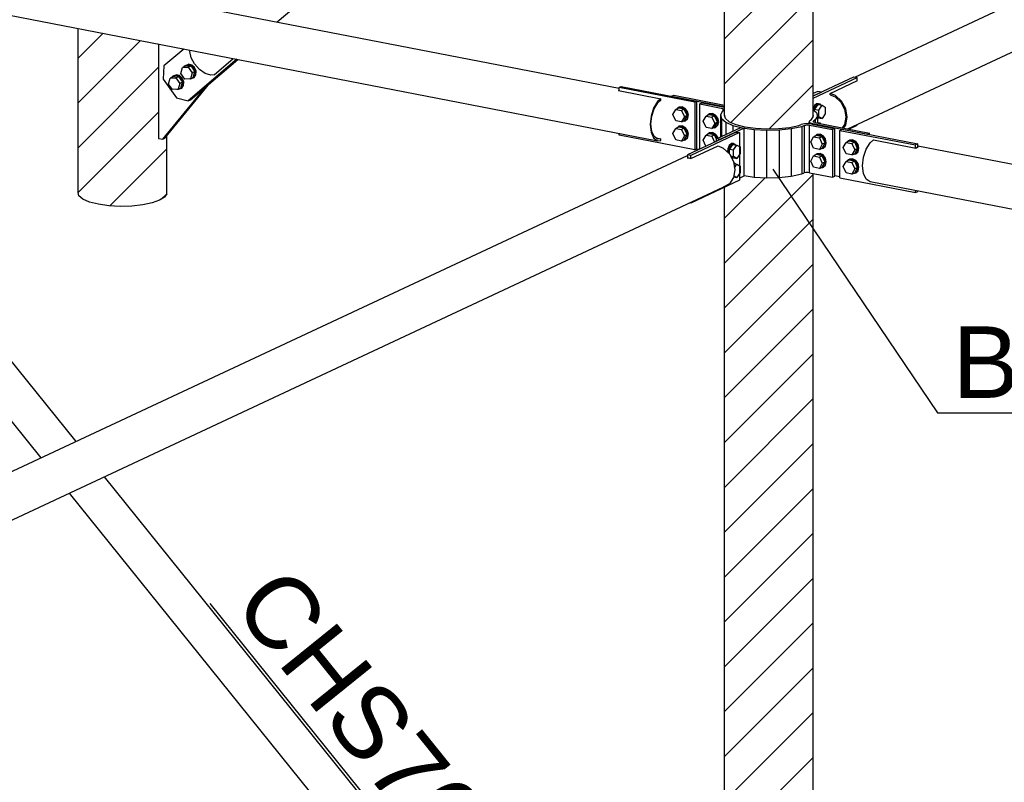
# Model space of a CAD drawing. Header units: millimetres. Extents: x 0 to 142951, y 0 to 27942.
# Tile 18 of 70: x 40882 to 42855, y 4795 to 6322. Entities that reach past the tile are written whole.
import ezdxf

# ---------------------------------------------------------------- set-up
doc = ezdxf.new("R2010")
doc.units = ezdxf.units.MM
doc.styles.add('Arial', font='ARIAL.TTF', dxfattribs={"height": 0.2})

# ---------------------------------------------------------------- blocks, each defined once
blk = doc.blocks.new('Part-65712 - 51816')
at = {"color": 7}
for p, q in [((42226.8, 6044.1), (42281.5, 6069.7)), ((42281.5, 6069.7), (42292, 6065.3)), ((42292, 6065.3), (42304.1, 6053.7)), ((39309.5, 4689.8), (42220.2, 6050.6)), ((42219.3, 6045.6), (42220.2, 6046)), ((42219.3, 6045.6), (42223, 6045.7)), ((42223, 6045.7), (42226.8, 6044.1)), ((42304.1, 6053.7), (42312.2, 6038.4)), ((42312.2, 6038.4), (42315.1, 6021.6)), ((42315.1, 6021.6), (42312.2, 6006)), ((42312.2, 6006), (42304.1, 5993.8)), ((39276, 4577), (42292, 5986.9)), ((42304.1, 5993.8), (42292, 5986.9))]:
    blk.add_line(p, q, dxfattribs=at)
blk = doc.blocks.new('Part-65740 - 51816')
at = {"color": 7}
for p, q in [((40994.8, 5477.8), (40278.9, 6366.2)), ((40924.8, 5445), (40219, 6320.9)), ((42237.1, 3936.2), (41051.7, 5407.1)), ((42177.3, 3890.8), (40981.7, 5374.4))]:
    blk.add_line(p, q, dxfattribs=at)
blk = doc.blocks.new('Part-65741 - 51816')
at = {"color": 7}
for p, q in [((39226.4, 6647.4), (42160.2, 6079.9)), ((40270.5, 6536), (42083.2, 6185.4)), ((42082.1, 6180.2), (42083.2, 6181.2)), ((42082.1, 6180.2), (42167, 6163.8)), ((42160.2, 6158.3), (42152.4, 6145.4)), ((42167, 6163.8), (42160.2, 6158.3)), ((42160.9, 6155.9), (42167, 6161)), ((42167, 6161), (42167, 6163.8)), ((42152.4, 6145.4), (42147.2, 6129.3)), ((42148.7, 6128.9), (42153.6, 6144)), ((42153.6, 6144), (42160.9, 6155.9)), ((42147.2, 6129.3), (42145.4, 6112.2)), ((42147, 6112.9), (42148.7, 6128.9)), ((42145.4, 6112.2), (42147.2, 6096.8)), ((42148.7, 6098.6), (42147, 6112.9)), ((42153.6, 6088.1), (42148.7, 6098.6)), ((42147.2, 6096.8), (42152.4, 6085.5)), ((42152.4, 6085.5), (42160.2, 6079.9)), ((42160.9, 6082.9), (42153.6, 6088.1)), ((42157.2, 6085.5), (42167, 6083.6)), ((42160.2, 6079.9), (42167, 6080.7)), ((42167, 6083.6), (42160.9, 6082.9)), ((42167, 6080.7), (42167, 6083.6))]:
    blk.add_line(p, q, dxfattribs=at)
blk = doc.blocks.new('Part-65742 - 51816')
at = {"color": 7}
for p, q in [((42245, 6153.6), (42249.3, 6155.6)), ((42245, 6063.5), (42245, 6153.6)), ((42245, 6153.6), (42291.2, 6144.7)), ((42249.3, 6155.6), (42294.6, 6146.9)), ((42290.6, 6139.4), (42286.1, 6131.8)), ((42290.6, 6139.4), (42294.2, 6141.6)), ((42291.2, 6144.7), (42291.2, 6139.8)), ((42291.2, 6144.7), (42293.9, 6143.9)), ((42293.9, 6143.9), (42294.6, 6143.1)), ((42294.2, 6141.6), (42294.6, 6142.3)), ((42286.1, 6131.8), (42288.2, 6124.2)), ((42286.1, 6131.8), (42286.1, 6087.1)), ((42288.2, 6124.2), (42296.8, 6117)), ((42288.2, 6124.2), (42288.2, 6088.1)), ((42294.1, 6131.7), (42294.6, 6132.6)), ((42296.1, 6124.7), (42294.1, 6131.7)), ((42296.1, 6124.7), (42303.9, 6118.1)), ((42296.8, 6117), (42311.3, 6110.7)), ((42296.8, 6117), (42296.8, 6092.1)), ((42303.9, 6118.1), (42317.2, 6112.4)), ((42311.3, 6110.7), (42330.7, 6105.8)), ((42311.3, 6110.7), (42311.3, 6098.9)), ((42317.2, 6112.4), (42335.1, 6107.8)), ((42330.7, 6105.8), (42353.7, 6102.5)), ((42330.7, 6105.8), (42330.7, 6105.6)), ((42335.1, 6107.8), (42356.2, 6104.8)), ((42353.7, 6102.5), (42378.7, 6101.2)), ((42353.7, 6102.5), (42353.7, 6007.1)), ((42356.2, 6104.8), (42379.1, 6103.6)), ((42378.7, 6101.2), (42404.1, 6101.8)), ((42378.7, 6101.2), (42378.7, 6005.8)), ((42379.1, 6103.6), (42402.4, 6104.2)), ((42402.4, 6104.2), (42424.4, 6106.5)), ((42404.1, 6101.8), (42428.1, 6104.4)), ((42404.1, 6101.8), (42404.1, 6006.4)), ((42424.4, 6106.5), (42443.5, 6110.5)), ((42428.1, 6104.4), (42449, 6108.7)), ((42428.1, 6104.4), (42428.1, 6009)), ((42443.5, 6110.5), (42448.2, 6112.2)), ((42454.4, 6113.5), (42448.2, 6112.2)), ((42449, 6108.7), (42454.3, 6110.6)), ((42449, 6108.7), (42449, 6013.4)), ((42454.3, 6110.6), (42457.4, 6111.3)), ((42454.3, 6110.6), (42454.3, 6015.3)), ((42461.9, 6113.9), (42454.4, 6113.5)), ((42457.4, 6111.3), (42461.2, 6111.5)), ((42461.2, 6111.5), (42464.8, 6111.1)), ((42469.1, 6113.1), (42461.9, 6113.9)), ((42464.8, 6111.1), (42511, 6102.2)), ((42464.8, 6015.7), (42464.8, 6111.1)), ((42469.1, 6113.1), (42515.3, 6104.2)), ((42515.3, 6104.2), (42511, 6102.2)), ((42511, 6102.2), (42511, 6006.8)), ((42515.3, 6008.8), (42515.3, 6104.2)), ((42333.8, 6010), (42353.7, 6007.1)), ((42353.7, 6007.1), (42378.7, 6005.8)), ((42378.7, 6005.8), (42404.1, 6006.4)), ((42404.1, 6006.4), (42428.1, 6009)), ((42428.1, 6009), (42449, 6013.4)), ((42449, 6013.4), (42454.3, 6015.3)), ((42457.4, 6016), (42454.3, 6015.3)), ((42461.2, 6016.1), (42457.4, 6016)), ((42464.8, 6015.7), (42461.2, 6016.1)), ((42464.8, 6015.7), (42511, 6006.8)), ((42511, 6006.8), (42515.3, 6008.8))]:
    blk.add_line(p, q, dxfattribs=at)
blk = doc.blocks.new('Part-65743 - 51816')
at = {"color": 7}
for p, q in [((42188.4, 6168.9), (42192.8, 6170.9)), ((42188.4, 6168.9), (42294.6, 6148.3)), ((42192.8, 6170.9), (42294.6, 6151.2)), ((42472.2, 6142.1), (42478.7, 6136.6)), ((42478.7, 6136.6), (42480.8, 6129)), ((42465.5, 6120.3), (42463.9, 6118)), ((42463.9, 6113.7), (42463.9, 6118)), ((42463.9, 6118), (42466, 6115.8)), ((42465.5, 6120.3), (42468.6, 6122.2)), ((42468.6, 6122.2), (42472.7, 6129.1)), ((42471.9, 6118.1), (42472.7, 6119.2)), ((42473, 6117), (42471.9, 6118.1)), ((42472.7, 6129.1), (42472.2, 6130.9)), ((42476.3, 6121.5), (42472.7, 6119.2)), ((42472.7, 6119.2), (42472.7, 6117.3)), ((42475.6, 6116.2), (42473, 6117)), ((42480.8, 6129), (42476.3, 6121.5)), ((42476.3, 6121.5), (42476.3, 6116.1)), ((42480.8, 6129), (42480.8, 6115.2)), ((42466, 6115.8), (42471.3, 6114.2)), ((42471.3, 6114.2), (42580.6, 6093)), ((42471.3, 6112.7), (42471.3, 6114.2)), ((42475.6, 6116.2), (42584.9, 6095)), ((42584.9, 6095), (42580.6, 6093)), ((42584.9, 6092.2), (42584.9, 6095)), ((42238.9, 6063.7), (42243.6, 6062.8)), ((42515.3, 6010.3), (42525.8, 6008.2))]:
    blk.add_line(p, q, dxfattribs=at)
blk = doc.blocks.new('Part-65744 - 51816')
at = {"color": 7}
for p, q in [((42555.3, 6207.3), (45466.1, 7568.1)), ((42541.3, 6103.5), (45537.8, 7504.4)), ((42506.4, 6174.8), (42561, 6200.4)), ((42560.1, 6200.8), (42561, 6200.4)), ((42506.4, 6172), (42506.4, 6174.8)), ((42516.9, 6170.4), (42506.4, 6174.8)), ((42506.4, 6172), (42516, 6168)), ((42516, 6168), (42527.3, 6157.2)), ((42529.1, 6158.9), (42516.9, 6170.4)), ((42527.3, 6157.2), (42534.8, 6142.9)), ((42537.2, 6143.6), (42529.1, 6158.9)), ((42534.8, 6142.9), (42537.5, 6127.3)), ((42540, 6126.8), (42537.2, 6143.6)), ((42537.5, 6127.3), (42534.8, 6112.7)), ((42537.2, 6111.1), (42540, 6126.8)), ((42530, 6105.7), (42530.2, 6105.8)), ((42534.8, 6112.7), (42530.2, 6105.6)), ((42533.1, 6105.1), (42537.2, 6111.1))]:
    blk.add_line(p, q, dxfattribs=at)
blk = doc.blocks.new('Part-65756 - 51816')
at = {"color": 7}
for p, q in [((42083.2, 6186.4), (42087.5, 6188.4)), ((42234.6, 6157.1), (42083.2, 6186.4)), ((42083.2, 6180), (42083.2, 6186.4)), ((42087.5, 6188.4), (42238.9, 6159.1)), ((42238.9, 6159.1), (42234.6, 6157.1)), ((42234.6, 6157.1), (42234.6, 6061.7)), ((42238.9, 6063.7), (42238.9, 6159.1)), ((42083.2, 6091), (42083.2, 6094.9)), ((42234.6, 6061.7), (42083.2, 6091)), ((42234.6, 6061.7), (42238.9, 6063.7))]:
    blk.add_line(p, q, dxfattribs=at)
blk = doc.blocks.new('Bolt-65763 - 51816')
at = {"color": 7}
for p, q in [((42467.1, 6077.4), (42472.9, 6087.7)), ((42472.9, 6064.8), (42467.1, 6077.4)), ((42478.3, 6090.3), (42472.9, 6087.7)), ((42472.9, 6087.7), (42484.6, 6085.5)), ((42475.2, 6088.8), (42477.9, 6091.3)), ((42477.9, 6091.3), (42479.5, 6092.1)), ((42477.9, 6091.3), (42484.2, 6092)), ((42490, 6088), (42478.3, 6090.3)), ((42485.8, 6092.8), (42479.5, 6092.1)), ((42484.2, 6092), (42490.5, 6088.9)), ((42490, 6088), (42484.6, 6085.5)), ((42484.6, 6085.5), (42490.4, 6072.9)), ((42492.1, 6089.6), (42485.8, 6092.8)), ((42495.8, 6075.4), (42490, 6088)), ((42490.5, 6088.9), (42495.1, 6082.7)), ((42496.7, 6083.5), (42492.1, 6089.6)), ((42495.1, 6082.7), (42496.8, 6075.2)), ((42498.4, 6076), (42496.7, 6083.5)), ((42484.6, 6062.6), (42472.9, 6064.8)), ((42490.4, 6072.9), (42484.6, 6062.6)), ((42484.6, 6062.6), (42490, 6065.1)), ((42490.5, 6064.1), (42486.9, 6063.7)), ((42490, 6065.1), (42495.8, 6075.4)), ((42495.8, 6075.4), (42490.4, 6072.9)), ((42495.1, 6068.4), (42490.5, 6064.1)), ((42490.5, 6064.1), (42492.1, 6064.8)), ((42492.1, 6064.8), (42496.7, 6069.2)), ((42496.8, 6075.2), (42495.1, 6068.4)), ((42496.7, 6069.2), (42498.4, 6076)), ((42467.1, 6039.3), (42472.9, 6049.6)), ((42472.9, 6026.7), (42467.1, 6039.3)), ((42478.3, 6052.1), (42472.9, 6049.6)), ((42472.9, 6049.6), (42484.6, 6047.3)), ((42475.2, 6050.6), (42477.9, 6053.1)), ((42477.9, 6053.1), (42479.5, 6053.9)), ((42477.9, 6053.1), (42484.2, 6053.8)), ((42490, 6049.9), (42478.3, 6052.1)), ((42485.8, 6054.6), (42479.5, 6053.9)), ((42484.2, 6053.8), (42490.5, 6050.7)), ((42490, 6049.9), (42484.6, 6047.3)), ((42484.6, 6047.3), (42490.4, 6034.8)), ((42492.1, 6051.5), (42485.8, 6054.6)), ((42495.8, 6037.3), (42490, 6049.9)), ((42490.5, 6050.7), (42495.1, 6044.6)), ((42496.7, 6045.3), (42492.1, 6051.5)), ((42495.1, 6044.6), (42496.8, 6037.1)), ((42498.4, 6037.9), (42496.7, 6045.3)), ((42496.7, 6031), (42498.4, 6037.9)), ((42484.6, 6024.4), (42472.9, 6026.7)), ((42490.4, 6034.8), (42484.6, 6024.4)), ((42484.6, 6024.4), (42490, 6027)), ((42490.5, 6025.9), (42486.9, 6025.5)), ((42490, 6027), (42495.8, 6037.3)), ((42495.8, 6037.3), (42490.4, 6034.8)), ((42495.1, 6030.3), (42490.5, 6025.9)), ((42490.5, 6025.9), (42492.1, 6026.7)), ((42492.1, 6026.7), (42496.7, 6031)), ((42496.8, 6037.1), (42495.1, 6030.3))]:
    blk.add_line(p, q, dxfattribs=at)
blk = doc.blocks.new('Bolt-65764 - 51816')
at = {"color": 7}
for p, q in [((42251.6, 6119.1), (42257.4, 6129.4)), ((42257.4, 6106.5), (42251.6, 6119.1)), ((42262.8, 6131.9), (42257.4, 6129.4)), ((42257.4, 6129.4), (42269, 6127.2)), ((42259.6, 6130.5), (42262.3, 6133)), ((42262.3, 6133), (42268.6, 6133.7)), ((42262.3, 6133), (42263.9, 6133.7)), ((42274.5, 6129.7), (42262.8, 6131.9)), ((42270.2, 6134.4), (42263.9, 6133.7)), ((42268.6, 6133.7), (42274.9, 6130.5)), ((42274.5, 6129.7), (42269, 6127.2)), ((42269, 6127.2), (42274.9, 6114.6)), ((42276.6, 6131.3), (42270.2, 6134.4)), ((42280.3, 6117.1), (42274.5, 6129.7)), ((42274.5, 6106.8), (42280.3, 6117.1)), ((42274.9, 6130.5), (42279.5, 6124.4)), ((42280.3, 6117.1), (42274.9, 6114.6)), ((42281.2, 6125.2), (42276.6, 6131.3)), ((42279.5, 6124.4), (42281.2, 6116.9)), ((42281.2, 6116.9), (42279.5, 6110.1)), ((42282.9, 6117.7), (42281.2, 6125.2)), ((42281.2, 6110.9), (42282.9, 6117.7)), ((42269, 6104.3), (42257.4, 6106.5)), ((42274.9, 6114.6), (42269, 6104.3)), ((42269, 6104.3), (42274.5, 6106.8)), ((42274.9, 6105.8), (42271.4, 6105.4)), ((42279.5, 6110.1), (42274.9, 6105.8)), ((42274.9, 6105.8), (42276.6, 6106.5)), ((42276.6, 6106.5), (42281.2, 6110.9)), ((42251.6, 6081), (42257.4, 6091.3)), ((42257, 6069.1), (42251.6, 6081)), ((42262.8, 6093.8), (42257.4, 6091.3)), ((42257.4, 6091.3), (42269, 6089)), ((42259.6, 6092.3), (42262.3, 6094.8)), ((42262.3, 6094.8), (42263.9, 6095.6)), ((42262.3, 6094.8), (42268.6, 6095.5)), ((42274.5, 6091.5), (42262.8, 6093.8)), ((42270.2, 6096.3), (42263.9, 6095.6)), ((42268.6, 6095.5), (42274.9, 6092.4)), ((42274.5, 6091.5), (42269, 6089)), ((42269, 6089), (42274.5, 6077.3)), ((42276.6, 6093.2), (42270.2, 6096.3)), ((42278.4, 6083), (42274.5, 6091.5)), ((42274.9, 6092.4), (42279.5, 6086.3)), ((42281.2, 6087), (42276.6, 6093.2)), ((42279.5, 6086.3), (42280, 6084.3)), ((42281.6, 6085.1), (42281.2, 6087))]:
    blk.add_line(p, q, dxfattribs=at)
blk = doc.blocks.new('Bolt-65765 - 51816')
at = {"color": 7}
for p, q in [((42190.6, 6132.3), (42196.5, 6142.6)), ((42201.9, 6145.2), (42196.5, 6142.6)), ((42196.5, 6142.6), (42208.1, 6140.4)), ((42198.7, 6143.7), (42201.4, 6146.2)), ((42201.4, 6146.2), (42203, 6147)), ((42201.4, 6146.2), (42207.7, 6146.9)), ((42213.5, 6142.9), (42201.9, 6145.2)), ((42209.3, 6147.7), (42203, 6147)), ((42207.7, 6146.9), (42214, 6143.8)), ((42213.5, 6142.9), (42208.1, 6140.4)), ((42208.1, 6140.4), (42214, 6127.8)), ((42215.6, 6144.5), (42209.3, 6147.7)), ((42219.4, 6130.3), (42213.5, 6142.9)), ((42214, 6143.8), (42218.6, 6137.6)), ((42220.3, 6138.4), (42215.6, 6144.5)), ((42218.6, 6137.6), (42220.3, 6130.1)), ((42221.9, 6130.9), (42220.3, 6138.4)), ((42196.5, 6119.7), (42190.6, 6132.3)), ((42208.1, 6117.5), (42196.5, 6119.7)), ((42214, 6127.8), (42208.1, 6117.5)), ((42208.1, 6117.5), (42213.5, 6120)), ((42214, 6119), (42210.5, 6118.6)), ((42213.5, 6120), (42219.4, 6130.3)), ((42219.4, 6130.3), (42214, 6127.8)), ((42218.6, 6123.3), (42214, 6119)), ((42214, 6119), (42215.6, 6119.7)), ((42215.6, 6119.7), (42220.3, 6124.1)), ((42220.3, 6130.1), (42218.6, 6123.3)), ((42220.3, 6124.1), (42221.9, 6130.9)), ((42190.6, 6094.2), (42196.5, 6104.5)), ((42201.9, 6107), (42196.5, 6104.5)), ((42196.5, 6104.5), (42208.1, 6102.2)), ((42198.7, 6105.5), (42201.4, 6108)), ((42201.4, 6108), (42203, 6108.8)), ((42201.4, 6108), (42207.7, 6108.7)), ((42213.5, 6104.8), (42201.9, 6107)), ((42209.3, 6109.5), (42203, 6108.8)), ((42207.7, 6108.7), (42214, 6105.6)), ((42213.5, 6104.8), (42208.1, 6102.2)), ((42208.1, 6102.2), (42214, 6089.7)), ((42215.6, 6106.4), (42209.3, 6109.5)), ((42219.4, 6092.2), (42213.5, 6104.8)), ((42214, 6105.6), (42218.6, 6099.5)), ((42220.3, 6100.2), (42215.6, 6106.4)), ((42218.6, 6099.5), (42220.3, 6092)), ((42221.9, 6092.8), (42220.3, 6100.2)), ((42196.5, 6081.6), (42190.6, 6094.2)), ((42208.1, 6079.3), (42196.5, 6081.6)), ((42214, 6089.7), (42208.1, 6079.3)), ((42208.1, 6079.3), (42213.5, 6081.9)), ((42214, 6080.8), (42210.5, 6080.4)), ((42213.5, 6081.9), (42219.4, 6092.2)), ((42219.4, 6092.2), (42214, 6089.7)), ((42218.6, 6085.2), (42214, 6080.8)), ((42214, 6080.8), (42215.6, 6081.6)), ((42215.6, 6081.6), (42220.3, 6085.9)), ((42220.3, 6092), (42218.6, 6085.2)), ((42220.3, 6085.9), (42221.9, 6092.8))]:
    blk.add_line(p, q, dxfattribs=at)
blk = doc.blocks.new('Part-65780 - 51816')
at = {"color": 7}
for p, q in [((42481.7, 6178.6), (42472.2, 6174.2)), ((42472.2, 6169.7), (42488.4, 6177.3)), ((42488.4, 6177.3), (42481.7, 6178.6))]:
    blk.add_line(p, q, dxfattribs=at)
blk = doc.blocks.new('Part-65781 - 51816')
at = {"color": 7}
for p, q in [((42472.2, 6169.7), (42553.4, 6207.7)), ((42472.2, 6165.3), (42560.1, 6206.3)), ((42553.4, 6207.7), (42560.1, 6206.3)), ((42560.1, 6199.9), (42560.1, 6206.3)), ((42543.2, 6103.1), (42560.1, 6111)), ((42560.1, 6111), (42560.1, 6112.3))]:
    blk.add_line(p, q, dxfattribs=at)
blk = doc.blocks.new('Bolt-65782 - 51816')
at = {"color": 7}
for p, q in [((42474.9, 6150.3), (42472.2, 6144.4)), ((42474.1, 6140.5), (42474.4, 6143.2)), ((42474.4, 6143.2), (42477.4, 6149.8)), ((42478.9, 6154.1), (42474.9, 6150.3)), ((42481.5, 6152.5), (42475, 6142.9)), ((42475, 6139.7), (42475, 6142.9)), ((42475, 6142.9), (42483.4, 6141.3)), ((42477.4, 6149.8), (42481.5, 6153.6)), ((42483, 6154.1), (42478.9, 6154.1)), ((42481.5, 6153.6), (42485.5, 6153.6)), ((42481.5, 6152.5), (42489.9, 6150.9)), ((42483, 6154.1), (42485.5, 6153.6)), ((42483.4, 6141.3), (42489.9, 6150.9)), ((42483.4, 6128), (42483.4, 6141.3)), ((42485.5, 6153.6), (42487.2, 6151.4)), ((42489.9, 6150.9), (42496.4, 6147.3)), ((42496.4, 6147.3), (42496.4, 6134.1)), ((42480.8, 6128.5), (42483.4, 6128)), ((42480.8, 6126.5), (42481.5, 6126.1)), ((42481.5, 6125), (42480.8, 6125)), ((42481.5, 6126.1), (42489.9, 6124.5)), ((42482.4, 6125.9), (42481.5, 6125)), ((42489.9, 6124.5), (42483.4, 6128)), ((42496.4, 6134.1), (42489.9, 6124.5)), ((42480.8, 6116), (42483, 6115.9)), ((42481.1, 6115.1), (42481.5, 6115.5)), ((42481.5, 6115.5), (42485.5, 6115.5)), ((42483, 6115.9), (42485.5, 6115.5)), ((42485.5, 6115.5), (42486.6, 6114))]:
    blk.add_line(p, q, dxfattribs=at)
blk = doc.blocks.new('Part-65786 - 51816')
at = {"color": 7}
for p, q in [((42278.4, 6083.6), (42327, 6106.3)), ((42333.8, 6105), (42285.1, 6082.3)), ((42327, 6106.3), (42333.8, 6105)), ((42333.8, 6009.6), (42333.8, 6105)), ((42285.1, 6082.3), (42278.4, 6083.6)), ((42278.4, 6079.1), (42278.4, 6083.6)), ((42324.3, 6005.2), (42333.8, 6009.6))]:
    blk.add_line(p, q, dxfattribs=at)
blk = doc.blocks.new('Part-65787 - 51816')
at = {"color": 7}
for p, q in [((42317.6, 6097.4), (42220.2, 6051.9)), ((42317.6, 6097.4), (42324.3, 6096.1)), ((42324.3, 6096.1), (42226.9, 6050.6)), ((42324.3, 6096.1), (42324.3, 6000.8)), ((42220.2, 6051.9), (42220.2, 6045.6)), ((42226.9, 6050.6), (42220.2, 6051.9)), ((42226.9, 6044.2), (42226.9, 6050.6)), ((42324.3, 6000.8), (42226.9, 5955.2)), ((42226.9, 5955.2), (42225, 5955.6)), ((42226.9, 5955.2), (42226.9, 5956.5))]:
    blk.add_line(p, q, dxfattribs=at)
blk = doc.blocks.new('Bolt-65788 - 51816')
at = {"color": 7}
for p, q in [((42301.1, 6063.8), (42300.2, 6057.5)), ((42304, 6070.4), (42301.1, 6063.8)), ((42302.5, 6055.6), (42303.6, 6063.3)), ((42303.6, 6063.3), (42306.6, 6069.9)), ((42308.1, 6074.2), (42304, 6070.4)), ((42310.6, 6072.7), (42304.1, 6063)), ((42304.1, 6053.7), (42304.1, 6063)), ((42304.1, 6063), (42312.5, 6061.4)), ((42306.6, 6069.9), (42310.6, 6073.7)), ((42312.1, 6074.2), (42308.1, 6074.2)), ((42310.6, 6073.7), (42314.7, 6073.7)), ((42310.6, 6072.7), (42319, 6071)), ((42312.1, 6074.2), (42314.7, 6073.7)), ((42312.5, 6061.4), (42319, 6071)), ((42312.5, 6048.2), (42312.5, 6061.4)), ((42314.7, 6073.7), (42316.4, 6071.5)), ((42319, 6071), (42325.5, 6067.5)), ((42325.5, 6067.5), (42325.5, 6054.2)), ((42302.6, 6055.2), (42302.5, 6055.6)), ((42306.4, 6049.4), (42312.5, 6048.2)), ((42307, 6048.2), (42310.6, 6046.2)), ((42308.7, 6045.1), (42310.6, 6045.1)), ((42310.6, 6046.2), (42319, 6044.6)), ((42310.6, 6045.1), (42311.6, 6046)), ((42319, 6044.6), (42312.5, 6048.2)), ((42325.5, 6054.2), (42319, 6044.6)), ((42312.6, 6036), (42314.7, 6035.6)), ((42312.7, 6035.6), (42314.7, 6035.6)), ((42313, 6034.1), (42319, 6032.9)), ((42314.3, 6025.9), (42319, 6032.9)), ((42314.7, 6035.6), (42316.4, 6033.4)), ((42319, 6032.9), (42325.5, 6029.3)), ((42325.5, 6029.3), (42325.5, 6016.1)), ((42312.5, 6007.7), (42319, 6006.5)), ((42319, 6006.5), (42312.9, 6009.8)), ((42325.5, 6016.1), (42319, 6006.5))]:
    blk.add_line(p, q, dxfattribs=at)
blk = doc.blocks.new('Part-65801 - 51816')
at = {"color": 7}
for p, q in [((42586, 6075.9), (42592.8, 6081.5)), ((42592.8, 6081.5), (42677.8, 6065)), ((42573, 6046.9), (42578.2, 6063.1)), ((42578.2, 6063.1), (42586, 6075.9)), ((42677.8, 6065), (42680.2, 6067)), ((42680.2, 6067), (42682.6, 6067.3)), ((42681.5, 6069.6), (46624.8, 5306.9)), ((42681.5, 6067.5), (42682.6, 6067.3)), ((42571.2, 6029.8), (42573, 6046.9)), ((42573, 6014.5), (42571.2, 6029.8)), ((42578.2, 6003.1), (42573, 6014.5)), ((42586, 5997.6), (42578.2, 6003.1)), ((46701.9, 5201.5), (42586, 5997.6))]:
    blk.add_line(p, q, dxfattribs=at)
blk = doc.blocks.new('Part-65803 - 51816')
at = {"color": 7}
for p, q in [((42525.8, 6100.7), (42530.1, 6102.8)), ((42525.8, 6005.4), (42525.8, 6100.7)), ((42525.8, 6100.7), (42677.2, 6071.5)), ((42530.1, 6102.8), (42681.5, 6073.5)), ((42681.5, 6073.5), (42677.2, 6071.5)), ((42677.2, 6065.1), (42677.2, 6071.5)), ((42681.5, 6067.2), (42681.5, 6073.5)), ((42525.8, 6005.4), (42677.2, 5976.1)), ((42677.2, 5976.1), (42677.2, 5980)), ((42681.5, 5978.1), (42681.5, 5979.1)), ((42677.2, 5976.1), (42681.5, 5978.1))]:
    blk.add_line(p, q, dxfattribs=at)
blk = doc.blocks.new('Bolt-65804 - 51816')
at = {"color": 7}
for p, q in [((42543.6, 6079.1), (42538.2, 6076.5)), ((42540.4, 6077.6), (42543.1, 6080.1)), ((42543.1, 6080.1), (42544.7, 6080.9)), ((42543.1, 6080.1), (42549.4, 6080.8)), ((42555.2, 6076.8), (42543.6, 6079.1)), ((42551, 6081.6), (42544.7, 6080.9)), ((42549.4, 6080.8), (42555.7, 6077.7)), ((42557.3, 6078.4), (42551, 6081.6)), ((42555.7, 6077.7), (42560.3, 6071.5)), ((42561.9, 6072.3), (42557.3, 6078.4)), ((42532.3, 6066.2), (42538.2, 6076.5)), ((42538.2, 6053.7), (42532.3, 6066.2)), ((42538.2, 6076.5), (42549.8, 6074.3)), ((42555.2, 6076.8), (42549.8, 6074.3)), ((42549.8, 6074.3), (42555.6, 6061.7)), ((42555.6, 6061.7), (42549.8, 6051.4)), ((42561.1, 6064.2), (42555.2, 6076.8)), ((42555.2, 6053.9), (42561.1, 6064.2)), ((42561.1, 6064.2), (42555.6, 6061.7)), ((42557.3, 6053.6), (42561.9, 6058)), ((42560.3, 6071.5), (42562, 6064.1)), ((42562, 6064.1), (42560.3, 6057.2)), ((42563.6, 6064.8), (42561.9, 6072.3)), ((42561.9, 6058), (42563.6, 6064.8)), ((42532.3, 6028.1), (42538.2, 6038.4)), ((42549.8, 6051.4), (42538.2, 6053.7)), ((42543.6, 6040.9), (42538.2, 6038.4)), ((42538.2, 6038.4), (42549.8, 6036.1)), ((42540.4, 6039.4), (42543.1, 6042)), ((42543.1, 6042), (42549.4, 6042.7)), ((42543.1, 6042), (42544.7, 6042.7)), ((42555.2, 6038.7), (42543.6, 6040.9)), ((42551, 6043.4), (42544.7, 6042.7)), ((42549.4, 6042.7), (42555.7, 6039.5)), ((42549.8, 6051.4), (42555.2, 6053.9)), ((42555.2, 6038.7), (42549.8, 6036.1)), ((42557.3, 6040.3), (42551, 6043.4)), ((42555.7, 6052.9), (42552.2, 6052.5)), ((42561.1, 6026.1), (42555.2, 6038.7)), ((42560.3, 6057.2), (42555.7, 6052.9)), ((42555.7, 6052.9), (42557.3, 6053.6)), ((42555.7, 6039.5), (42560.3, 6033.4)), ((42561.9, 6034.1), (42557.3, 6040.3)), ((42538.2, 6015.5), (42532.3, 6028.1)), ((42549.8, 6036.1), (42555.6, 6023.6)), ((42555.6, 6023.6), (42549.8, 6013.2)), ((42555.2, 6015.8), (42561.1, 6026.1)), ((42561.1, 6026.1), (42555.6, 6023.6)), ((42560.3, 6019.1), (42555.7, 6014.7)), ((42557.3, 6015.5), (42561.9, 6019.8)), ((42560.3, 6033.4), (42562, 6025.9)), ((42562, 6025.9), (42560.3, 6019.1)), ((42563.6, 6026.7), (42561.9, 6034.1)), ((42561.9, 6019.8), (42563.6, 6026.7)), ((42549.8, 6013.2), (42538.2, 6015.5)), ((42549.8, 6013.2), (42555.2, 6015.8)), ((42555.7, 6014.7), (42552.2, 6014.3)), ((42555.7, 6014.7), (42557.3, 6015.5))]:
    blk.add_line(p, q, dxfattribs=at)
blk = doc.blocks.new('Part-79901 - 51816')
at = {"color": 7}
for p, q in [((41160.3, 6273.4), (41160.3, 6084.6)), ((41168.7, 6082.9), (41254, 6187.4)), ((41173, 6085), (41262.9, 6195)), ((41160.3, 6084.6), (41168.7, 6082.9)), ((41168.7, 6082.9), (41173, 6085))]:
    blk.add_line(p, q, dxfattribs=at)
blk = doc.blocks.new('Part-65900 - 51816')
at = {"color": 7}
for p, q in [((41398.2, 6317.8), (42294.6, 7083.5)), ((41223.2, 6258.3), (41223.7, 6261.1)), ((41225.7, 6246.2), (41223.2, 6258.3)), ((41232.5, 6233.6), (41225.7, 6246.2)), ((41271.5, 6212), (41309.6, 6244.5)), ((41242.4, 6222.6), (41232.5, 6233.6)), ((41253.9, 6214.6), (41242.4, 6222.6)), ((41265.3, 6211.1), (41253.9, 6214.6)), ((41271.5, 6212), (41265.3, 6211.1))]:
    blk.add_line(p, q, dxfattribs=at)
blk = doc.blocks.new('Part-80284 - 51816')
at = {"color": 7}
for p, q in [((41210.6, 6263.6), (41170.8, 6229.6)), ((41317.2, 6243), (41219.8, 6159.9)), ((41224.2, 6161.9), (41318.8, 6242.7)), ((41170.8, 6229.6), (41169.8, 6202.9)), ((41169.8, 6202.9), (41196.1, 6165.6)), ((41196.1, 6165.6), (41219.8, 6159.9)), ((41219.8, 6159.9), (41224.2, 6161.9))]:
    blk.add_line(p, q, dxfattribs=at)
blk = doc.blocks.new('Bolt-80292 - 51816')
at = {"color": 7}
for p, q in [((41204.7, 6214.5), (41208.2, 6226.5)), ((41213.6, 6229), (41208.2, 6226.5)), ((41208.2, 6226.5), (41219.5, 6227.2)), ((41211.8, 6228.2), (41212.9, 6229.9)), ((41212.9, 6229.9), (41218.7, 6232.2)), ((41212.9, 6229.9), (41214.5, 6230.7)), ((41213.6, 6229), (41224.9, 6229.7)), ((41214.5, 6230.7), (41220.3, 6233)), ((41218.7, 6232.2), (41225.2, 6230.7)), ((41219.5, 6227.2), (41224.9, 6229.7)), ((41219.5, 6227.2), (41227.4, 6215.9)), ((41226.9, 6231.4), (41220.3, 6233)), ((41227.4, 6215.9), (41224, 6204)), ((41224.9, 6229.7), (41232.9, 6218.5)), ((41225.2, 6230.7), (41230.8, 6225.7)), ((41232.4, 6226.4), (41226.9, 6231.4)), ((41232.9, 6218.5), (41227.4, 6215.9)), ((41229.4, 6206.5), (41232.9, 6218.5)), ((41230.8, 6225.7), (41233.8, 6218.5)), ((41235.4, 6219.3), (41232.4, 6226.4)), ((41233.8, 6218.5), (41233.5, 6211.2)), ((41235.2, 6211.9), (41235.4, 6219.3)), ((41180, 6193.4), (41183.5, 6205.4)), ((41188.9, 6207.9), (41183.5, 6205.4)), ((41183.5, 6205.4), (41194.8, 6206.1)), ((41187.1, 6207.1), (41188.2, 6208.8)), ((41188.2, 6208.8), (41194, 6211.1)), ((41188.2, 6208.8), (41189.8, 6209.6)), ((41188.9, 6207.9), (41200.2, 6208.6)), ((41189.8, 6209.6), (41195.6, 6211.9)), ((41194, 6211.1), (41200.5, 6209.6)), ((41194.8, 6206.1), (41200.2, 6208.6)), ((41194.8, 6206.1), (41202.7, 6194.8)), ((41202.1, 6210.3), (41195.6, 6211.9)), ((41200.2, 6208.6), (41208.1, 6197.4)), ((41200.5, 6209.6), (41206, 6204.6)), ((41207.7, 6205.3), (41202.1, 6210.3)), ((41208.1, 6197.4), (41202.7, 6194.8)), ((41212.6, 6203.3), (41204.7, 6214.5)), ((41204.7, 6185.4), (41208.1, 6197.4)), ((41206, 6204.6), (41209.1, 6197.4)), ((41210.7, 6198.2), (41207.7, 6205.3)), ((41209.1, 6197.4), (41208.8, 6190.1)), ((41210.4, 6190.8), (41210.7, 6198.2)), ((41224, 6204), (41212.6, 6203.3)), ((41224.3, 6203.3), (41221.8, 6203.8)), ((41224, 6204), (41229.4, 6206.5)), ((41230, 6205.6), (41224.3, 6203.3)), ((41233.5, 6211.2), (41230, 6205.6)), ((41230, 6205.6), (41231.7, 6206.3)), ((41231.7, 6206.3), (41235.2, 6211.9)), ((41187.9, 6182.2), (41180, 6193.4)), ((41199.3, 6182.9), (41187.9, 6182.2)), ((41199.6, 6182.2), (41197.1, 6182.7)), ((41202.7, 6194.8), (41199.3, 6182.9)), ((41199.3, 6182.9), (41204.7, 6185.4)), ((41205.3, 6184.5), (41199.6, 6182.2)), ((41208.8, 6190.1), (41205.3, 6184.5)), ((41205.3, 6184.5), (41207, 6185.2)), ((41207, 6185.2), (41210.4, 6190.8))]:
    blk.add_line(p, q, dxfattribs=at)
blk = doc.blocks.new('Mark-67747 - 51816')
at = {"color": 136}
blk.add_line((41263.1, 5152.9), (41928.7, 4326.9), dxfattribs=at)
at = {"color": 30, "style": 'Arial'}
blk.add_text('CHS76.1*3', height=143.26, rotation=308.8635, dxfattribs=at).set_placement((41305.2, 5148.3))
blk = doc.blocks.new('Mark-67749 - 51816')
at = {"color": 136}
for p, q in [((42391.5, 6022.7), (42721.3, 5534.9)), ((42721.3, 5534.9), (43548.9, 5534.9))]:
    blk.add_line(p, q, dxfattribs=at)
at = {"color": 30, "style": 'Arial'}
blk.add_text('BL8*100', height=143.26, dxfattribs=at).set_placement((42751.3, 5564.9))

msp = doc.modelspace()

# ---------------------------------------------------------------- hatches: boundary and pattern name
h = msp.add_hatch()
h.set_pattern_fill('ANSI31', color=96, scale=20, style=0)
h.paths.add_polyline_path([(42379.1, 6103.6), (42385.1, 6103.7), (42402.3, 6104.2), (42402.4, 6104.2), (42424.1, 6106.5), (42424.4, 6106.5), (42443.2, 6110.5), (42443.5, 6110.5), (42448.2, 6112.2), (42451.3, 6112.9), (42454.4, 6113.5), (42458.1, 6113.7), (42459.7, 6113.8), (42461.9, 6113.9), (42463.9, 6113.7), (42463.9, 6118), (42465.5, 6120.3), (42468.1, 6121.9), (42468.6, 6122.2), (42472.2, 6128.3), (42472.2, 8479.1), (42468.1, 8472.2), (42459.7, 8466.9), (42459.7, 8479.3), (42458.1, 8485.3), (42451.3, 8490.9), (42440, 8495.8), (42424.8, 8499.7), (42406.7, 8502.3), (42387.1, 8503.3), (42367.2, 8502.8), (42348.4, 8500.8), (42332.1, 8497.4), (42319.2, 8492.8), (42310.7, 8487.4), (42307.1, 8481.5), (42307.1, 8467), (42304.4, 8468.1), (42296.5, 8474.7), (42294.6, 8481.7), (42294.6, 6129.9), (42296.1, 6124.7), (42296.5, 6124.3), (42303.9, 6118.1), (42304.4, 6117.9), (42310.7, 6115.2), (42317.2, 6112.4), (42319.2, 6111.9), (42332.1, 6108.6), (42335.1, 6107.8), (42348.4, 6105.9), (42356.2, 6104.8), (42367.2, 6104.2)])
h = msp.add_hatch()
h.set_pattern_fill('ANSI31', color=96, scale=20, style=0)
h.paths.add_polyline_path([(41060.6, 5949.6), (41083.4, 5948.4), (41106.5, 5949), (41128.4, 5951.3), (41147.4, 5955.3), (41162.4, 5960.6), (41172.3, 5967), (41176.5, 5973.8), (41176.5, 6089.2), (41173, 6085), (41172.3, 6084.7), (41168.7, 6082.9), (41164, 6083.9), (41162.3, 6084.2), (41160.3, 6084.6), (41160.3, 6273.4), (41155.6, 6274.3), (41144.2, 6276.5), (41129, 6279.4), (41128.4, 6279.5), (41106.5, 6283.8), (41088.6, 6287.2), (41071.4, 6290.5), (41052.7, 6294.2), (41036.3, 6297.3), (41023.4, 6299.8), (41021.9, 6300.1), (41014.9, 6301.5), (41011.3, 6302.2), (41008.6, 6302.7), (41000.8, 6304.2), (40998.9, 6304.6), (40998.9, 5976.4), (41000.8, 5969.4), (41008.6, 5962.9), (41021.9, 5957.1), (41039.6, 5952.6)])
h = msp.add_hatch()
h.set_pattern_fill('ANSI31', color=96, scale=20, style=0)
h.paths.add_polyline_path([(42356.3, 3553.8), (42379.2, 3552.5), (42402.3, 3553.1), (42424.1, 3555.5), (42443.2, 3559.4), (42458.2, 3564.8), (42468.1, 3571.1), (42472.2, 3578), (42472.2, 6014.3), (42468.1, 6015.1), (42464.8, 6015.7), (42461.2, 6016.1), (42458.1, 6016), (42457.4, 6016), (42454.3, 6015.3), (42451.3, 6014.2), (42449, 6013.4), (42443.2, 6012.2), (42428.1, 6009), (42424.8, 6008.6), (42406.7, 6006.7), (42404.1, 6006.4), (42402.3, 6006.4), (42395, 6006.2), (42387.1, 6006), (42378.7, 6005.8), (42367.2, 6006.4), (42353.7, 6007.1), (42348.4, 6007.9), (42333.8, 6010), (42333.8, 6009.6), (42324.3, 6005.2), (42324.3, 6000.8), (42319.2, 5998.3), (42310.7, 5994.4), (42307.1, 5992.7), (42304.4, 5991.4), (42296.5, 5987.8), (42294.6, 5986.9), (42294.6, 3580.5), (42296.5, 3573.6), (42304.4, 3567), (42317.6, 3561.3), (42335.3, 3556.8)])

# ---------------------------------------------------------------- linework, layer by layer
at = {"color": 96}
for p, q in [((42294.6, 6129.9), (42294.6, 8481.7)), ((42472.2, 6128.3), (42472.2, 8479.1)), ((40998.9, 5976.4), (40998.9, 6304.6)), ((41176.5, 5973.8), (41176.5, 6089.2)), ((42472.2, 3578), (42472.2, 6014.3)), ((42294.6, 3580.5), (42294.6, 5986.9)), ((41000.8, 5969.4), (40998.9, 5976.4)), ((41008.6, 5962.9), (41000.8, 5969.4)), ((41021.9, 5957.1), (41008.6, 5962.9)), ((41162.4, 5960.6), (41147.4, 5955.3)), ((41172.3, 5967), (41162.4, 5960.6)), ((41176.5, 5973.8), (41172.3, 5967)), ((41039.6, 5952.6), (41021.9, 5957.1)), ((41060.6, 5949.6), (41039.6, 5952.6)), ((41083.4, 5948.4), (41060.6, 5949.6)), ((41106.5, 5949), (41083.4, 5948.4)), ((41128.4, 5951.3), (41106.5, 5949)), ((41147.4, 5955.3), (41128.4, 5951.3))]:
    msp.add_line(p, q, dxfattribs=at)

# ---------------------------------------------------------------- block references
for name in ['Part-65900 - 51816', 'Part-65744 - 51816', 'Part-65741 - 51816', 'Part-65740 - 51816', 'Part-79901 - 51816', 'Part-80284 - 51816', 'Bolt-80292 - 51816', 'Part-65781 - 51816', 'Part-65756 - 51816', 'Part-65780 - 51816', 'Part-65743 - 51816', 'Bolt-65765 - 51816', 'Part-65742 - 51816', 'Bolt-65782 - 51816', 'Bolt-65764 - 51816', 'Part-65787 - 51816', 'Part-65786 - 51816', 'Part-65803 - 51816', 'Bolt-65763 - 51816', 'Bolt-65804 - 51816', 'Part-65801 - 51816', 'Part-65712 - 51816', 'Bolt-65788 - 51816', 'Mark-67749 - 51816', 'Mark-67747 - 51816']:
    msp.add_blockref(name, (0, 0))

doc.saveas('drawing.dxf')
